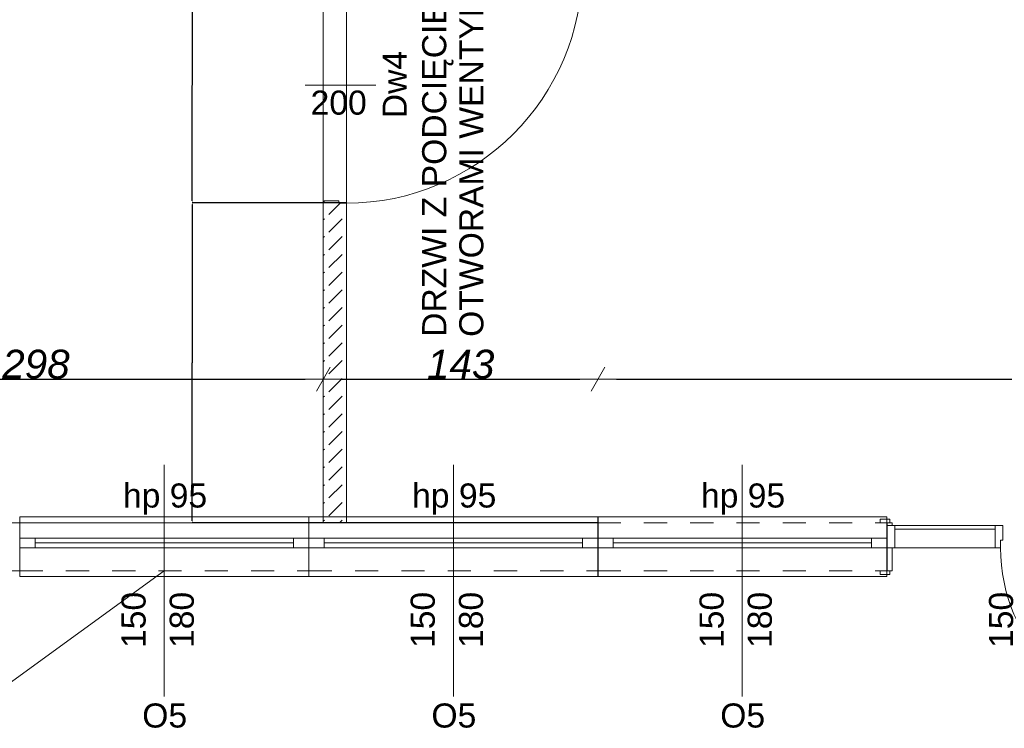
# Model space of a CAD drawing. Header units: millimetres. Extents: x 922208 to 1069538, y -182208 to -99877.
# Tile 225 of 256: x 972512 to 977619, y -145399 to -141722. Entities that reach past the tile are written whole.
import ezdxf

# ---------------------------------------------------------------- set-up
doc = ezdxf.new("R2010")
doc.units = ezdxf.units.MM
doc.header["$MEASUREMENT"] = 0
doc.linetypes.add('HIDDEN', pattern=[20, 10, -10])
doc.linetypes.add('Przerywana', pattern=[240, 120, -120])
for name, color, linetype, lineweight in [('IS_POWRÓT', 5, 'HIDDEN', 30), ('Nowe_220-A Ściany_Nr_pióra__169', 7, 'Continuous', 5), ('Nowe_220-A Ściany_Nr_pióra__19', 255, 'Continuous', 0), ('Nowe_220-A Ściany_Nr_pióra__20', 1, 'Continuous', 13), ('Nowe_220-A Ściany_Nr_pióra__23', 7, 'Continuous', 15), ('Nowe_220-A Ściany_Nr_pióra__27', 7, 'Continuous', 25), ('Nowe_220-A Ściany_Nr_pióra__3', 7, 'Continuous', 13), ('Nowe_220-A Ściany_Nr_pióra__60', 230, 'Continuous', 13), ('Nowe_220-A Ściany_Nr_pióra__7', 7, 'Continuous', 13)]:
    doc.layers.add(name, color=color, linetype=linetype, lineweight=lineweight)
doc.layers.add('Nowe_220-A Ściany_Nr_pióra__45', color=7, linetype='Continuous', lineweight=15, true_color=0x40a5ff)
doc.layers.add('Nowe_299-A Wymiary Opisy', color=7, linetype='Continuous')
doc.styles.add('STYL_AUTOMATYCZNY_1', font='arial.ttf')
doc.styles.add('STYL_AUTOMATYCZNY_3', font='ariali.ttf')
doc.dimstyles.new('STYL_AUTOMATYCZNY__1', dxfattribs={"dimtxt": 150, "dimasz": 95, "dimexe": 0.18, "dimexo": 0.0625, "dimgap": 0, "dimtad": 1, "dimtih": 1, "dimtoh": 1, "dimdec": 0, "dimlfac": 0.1, "dimzin": 0, "dimdsep": 46, "dimtxsty": 'STYL_AUTOMATYCZNY_3', "dimblk": 'ARROWHEAD_2', "dimblk1": 'ARROWHEAD_2', "dimblk2": 'ARROWHEAD_2', "dimcen": 0.09, "dimse1": 1, "dimse2": 1, "dimclrd": 7, "dimclre": 7, "dimclrt": 7, "dimadec": 1, "dimazin": 0, "dimtfac": 1, "dimtdec": 4, "dimtmove": 0, "dimatfit": 3, "dimfxl": 1, "dimtolj": 1, "dimtzin": 0, "dimarcsym": 0})
doc.dimstyles.new('STYL_AUTOMATYCZNY__2', dxfattribs={"dimtxt": 0.18, "dimasz": 9.12, "dimexe": 0.18, "dimexo": 0.0625, "dimgap": 0, "dimtad": 0, "dimtih": 1, "dimtoh": 1, "dimdec": 4, "dimzin": 0, "dimdsep": 46, "dimtxsty": 'Standard', "dimcen": 0.09, "dimadec": 0, "dimazin": 0, "dimtfac": 1, "dimtdec": 4, "dimtmove": 0, "dimatfit": 3, "dimldrblk": 'ARROWHEAD_5', "dimfxl": 1, "dimtolj": 1, "dimtzin": 0, "dimarcsym": 0})

# ---------------------------------------------------------------- blocks, each defined once
blk = doc.blocks.new('ARROWHEAD_2')
at = {"color": 0, "linetype": 'Continuous', "lineweight": 0}
for p, q in [((-0.378, -0.655), (0.378, 0.655)), ((0, 0), (-1, 0))]:
    blk.add_line(p, q, dxfattribs=at)
blk = doc.blocks.new('*D518')
at = {"layer": 'Defpoints', "color": 0, "linetype": 'Continuous', "lineweight": 30, "transparency": 16777216}
for p in [(974086.6, -117035.3), (971106.6, -117780), (974086.6, -117780)]:
    blk.add_point(p, dxfattribs=at)
at = {"layer": 'Nowe_299-A Wymiary Opisy', "color": 7, "linetype": 'Continuous', "lineweight": -2, "transparency": 16777216}
blk.add_line((971201.6, -117035.3), (973991.6, -117035.3), dxfattribs=at)
at = {"layer": 'Nowe_299-A Wymiary Opisy', "color": 7, "linetype": 'Continuous', "lineweight": -2, "transparency": 16777216, "xscale": 95, "yscale": 95, "zscale": 95, "rotation": 180}
blk.add_blockref('ARROWHEAD_2', (971106.6, -117035.3), dxfattribs=at)
at = {"layer": 'Nowe_299-A Wymiary Opisy', "color": 7, "linetype": 'Continuous', "lineweight": -2, "transparency": 16777216, "xscale": 95, "yscale": 95, "zscale": 95}
blk.add_blockref('ARROWHEAD_2', (974086.6, -117035.3), dxfattribs=at)
at = {"layer": 'Nowe_299-A Wymiary Opisy', "color": 7, "linetype": 'Continuous', "lineweight": 5, "transparency": 16777216, "insert": (972596, -116958.6), "char_height": 150, "attachment_point": 5, "style": 'STYL_AUTOMATYCZNY_3'}
blk.add_mtext('\\A1;298', dxfattribs=at)
blk = doc.blocks.new('*D519')
at = {"layer": 'Defpoints', "color": 0, "linetype": 'Continuous', "lineweight": 30, "transparency": 16777216}
for p in [(975511.6, -117035.3), (975511.6, -117472.2), (974086.6, -117780)]:
    blk.add_point(p, dxfattribs=at)
at = {"layer": 'Nowe_299-A Wymiary Opisy', "color": 7, "linetype": 'Continuous', "lineweight": -2, "transparency": 16777216}
blk.add_line((974181.6, -117035.3), (975416.6, -117035.3), dxfattribs=at)
at = {"layer": 'Nowe_299-A Wymiary Opisy', "color": 7, "linetype": 'Continuous', "lineweight": -2, "transparency": 16777216, "xscale": 95, "yscale": 95, "zscale": 95, "rotation": 180}
blk.add_blockref('ARROWHEAD_2', (974086.6, -117035.3), dxfattribs=at)
at = {"layer": 'Nowe_299-A Wymiary Opisy', "color": 7, "linetype": 'Continuous', "lineweight": -2, "transparency": 16777216, "xscale": 95, "yscale": 95, "zscale": 95}
blk.add_blockref('ARROWHEAD_2', (975511.6, -117035.3), dxfattribs=at)
at = {"layer": 'Nowe_299-A Wymiary Opisy', "color": 7, "linetype": 'Continuous', "lineweight": 5, "transparency": 16777216, "insert": (974799.1, -116958.7), "char_height": 150, "attachment_point": 5, "style": 'STYL_AUTOMATYCZNY_3'}
blk.add_mtext('\\A1;143', dxfattribs=at)
blk = doc.blocks.new('*D520')
at = {"layer": 'Defpoints', "color": 0, "linetype": 'Continuous', "lineweight": 30, "transparency": 16777216}
for p in [(982916.6, -117035.3), (975511.6, -117472.2), (982916.6, -117780)]:
    blk.add_point(p, dxfattribs=at)
at = {"layer": 'Nowe_299-A Wymiary Opisy', "color": 7, "linetype": 'Continuous', "lineweight": -2, "transparency": 16777216}
blk.add_line((975606.6, -117035.3), (982821.6, -117035.3), dxfattribs=at)
at = {"layer": 'Nowe_299-A Wymiary Opisy', "color": 7, "linetype": 'Continuous', "lineweight": -2, "transparency": 16777216, "xscale": 95, "yscale": 95, "zscale": 95, "rotation": 180}
blk.add_blockref('ARROWHEAD_2', (975511.6, -117035.3), dxfattribs=at)
at = {"layer": 'Nowe_299-A Wymiary Opisy', "color": 7, "linetype": 'Continuous', "lineweight": -2, "transparency": 16777216, "xscale": 95, "yscale": 95, "zscale": 95}
blk.add_blockref('ARROWHEAD_2', (982916.6, -117035.3), dxfattribs=at)
at = {"layer": 'Nowe_299-A Wymiary Opisy', "color": 7, "linetype": 'Continuous', "lineweight": 5, "transparency": 16777216, "insert": (979213.5, -116959.9), "char_height": 150, "attachment_point": 5, "style": 'STYL_AUTOMATYCZNY_3'}
blk.add_mtext('\\A1;741', dxfattribs=at)
blk = doc.blocks.new('*D522')
at = {"layer": 'Defpoints', "color": 0, "linetype": 'Continuous', "lineweight": 30, "transparency": 16777216}
for p in [(973406.8, -116120), (974206.6, -116120), (975511.6, -117780)]:
    blk.add_point(p, dxfattribs=at)
at = {"layer": 'Nowe_299-A Wymiary Opisy', "color": 0, "linetype": 'Continuous', "lineweight": -2, "transparency": 16777216}
for p, q in [((974206.5, -116120), (973406.6, -116120)), ((973406.8, -116129.1), (973406.8, -116949.9)), ((973406.8, -117770.9), (973406.8, -116951.1)), ((975511.5, -117780), (973406.6, -117780))]:
    blk.add_line(p, q, dxfattribs=at)
at = {"layer": 'Nowe_299-A Wymiary Opisy', "color": 0, "linetype": 'Continuous', "lineweight": 30, "transparency": 16777216}
for points in [[(973405.3, -116129.1), (973408.3, -116129.1), (973406.8, -116120)], [(973405.3, -117770.9), (973408.3, -117770.9), (973406.8, -117780)]]:
    blk.add_solid(points, dxfattribs=at)
at = {"layer": 'Nowe_299-A Wymiary Opisy', "color": 0, "linetype": 'Continuous', "lineweight": 5, "transparency": 16777216, "insert": (973406.8, -116950.5), "char_height": 0.18, "attachment_point": 5, "rotation": 90}
blk.add_mtext('\\A1;1660.0000', dxfattribs=at)
blk = doc.blocks.new('ARROWHEAD_5')
at = {"linetype": 'Continuous', "lineweight": 0}
blk.add_hatch(color=0, dxfattribs=at).paths.add_polyline_path([(-1, 0.2679), (0, 0), (-1, -0.2679)])
at = {"color": 0, "linetype": 'Continuous', "lineweight": 0}
blk.add_line((0, 0), (-1, 0), dxfattribs=at)
blk = doc.blocks.new('*D523')
at = {"layer": 'Defpoints', "color": 0, "linetype": 'Continuous', "lineweight": 30, "transparency": 16777216}
for p in [(973406.8, -114900), (974206.6, -114900), (974206.6, -116120)]:
    blk.add_point(p, dxfattribs=at)
at = {"layer": 'Nowe_299-A Wymiary Opisy', "color": 0, "linetype": 'Continuous', "lineweight": -2, "transparency": 16777216}
for p, q in [((974206.5, -114900), (973406.6, -114900)), ((973406.8, -114909.1), (973406.8, -115509.9)), ((973406.8, -116110.9), (973406.8, -115511.1)), ((974206.5, -116120), (973406.6, -116120))]:
    blk.add_line(p, q, dxfattribs=at)
at = {"layer": 'Nowe_299-A Wymiary Opisy', "color": 0, "linetype": 'Continuous', "lineweight": 30, "transparency": 16777216}
for points in [[(973405.3, -114909.1), (973408.3, -114909.1), (973406.8, -114900)], [(973405.3, -116110.9), (973408.3, -116110.9), (973406.8, -116120)]]:
    blk.add_solid(points, dxfattribs=at)
at = {"layer": 'Nowe_299-A Wymiary Opisy', "color": 0, "linetype": 'Continuous', "lineweight": 5, "transparency": 16777216, "insert": (973406.8, -115510.5), "char_height": 0.18, "attachment_point": 5, "rotation": 90}
blk.add_mtext('\\A1;1220.0000', dxfattribs=at)
blk = doc.blocks.new('parter01')
at = {"layer": 'Nowe_220-A Ściany_Nr_pióra__169', "linetype": 'Continuous', "lineweight": 0}
h = blk.add_hatch(dxfattribs=at)
h.set_pattern_fill('BETON', scale=10, style=0, pattern_type=2)
h.set_pattern_definition([(45, (889452.8, -161761.4), (-91.92388, 91.92388), [97.5, -32.5]), (45, (889452.8, -161669.48), (-91.92388, 91.92388), [97.5, -32.5])])
h.paths.add_polyline_path([(974206.55076, -116120.02066), (974086.55073, -116120.02066), (974086.55073, -117780.02068), (974206.55076, -117780.02068)])
at = {"layer": 'Nowe_220-A Ściany_Nr_pióra__19', "linetype": 'Continuous', "lineweight": 0}
blk.add_hatch(color=255, dxfattribs=at).paths.add_polyline_path([(977009.78441, -118030.02068), (977011.55074, -118030.02068), (977011.55074, -117780.02068), (977009.78441, -117780.02068)])
at = {"layer": 'Nowe_220-A Ściany_Nr_pióra__20', "color": 1, "linetype": 'Continuous', "lineweight": 0}
for p, q in [((974086.55073, -113250.02068), (974086.55073, -117780.02068)), ((974206.55073, -113250.02068), (974206.55073, -117780.02068)), ((974086.55073, -117780.02068), (971106.55073, -117780.02068))]:
    blk.add_line(p, q, dxfattribs=at)
at = {"layer": 'Nowe_220-A Ściany_Nr_pióra__23', "color": 7, "linetype": 'Continuous', "lineweight": 0}
for p, q in [((974091.55073, -116110.02068), (974166.55073, -116110.02068)), ((974091.55073, -116120.02068), (974091.55073, -116110.02068)), ((974206.55073, -116120.02068), (974091.55073, -116120.02068)), ((974166.55073, -116110.02068), (974166.55073, -116122.02068)), ((974166.55073, -116122.02068), (974206.55073, -116122.02068)), ((974206.55073, -116122.02068), (974206.55073, -116120.02068)), ((977011.55073, -117795.02068), (977051.55073, -117795.02068)), ((977011.55073, -117910.02068), (977011.55073, -117795.02068)), ((977051.55073, -117795.02068), (977051.55073, -117910.02068)), ((977571.55073, -117910.02068), (977571.55073, -117795.02068)), ((977571.55073, -117795.02068), (977611.55073, -117795.02068)), ((977611.55073, -117795.02068), (977611.55073, -117870.02068)), ((972511.55073, -117860.02068), (972591.55073, -117860.02068)), ((972591.55073, -117860.02068), (972591.55073, -117910.02068)), ((973931.55073, -117910.02068), (973931.55073, -117860.02068)), ((973931.55073, -117860.02068), (974011.55073, -117860.02068)), ((974011.55073, -117860.02068), (974091.55073, -117860.02068)), ((974091.55073, -117860.02068), (974091.55073, -117910.02068)), ((975431.55073, -117910.02068), (975431.55073, -117860.02068)), ((975431.55073, -117860.02068), (975511.55073, -117860.02068)), ((975509.78444, -117860.02068), (975589.78444, -117860.02068)), ((975589.78444, -117860.02068), (975589.78444, -117910.02068)), ((976929.78444, -117910.02068), (976929.78444, -117860.02068)), ((976929.78444, -117860.02068), (977009.78444, -117860.02068)), ((977611.55073, -117870.02068), (977599.55073, -117870.02068)), ((977599.55073, -117870.02068), (977599.55073, -117910.02068)), ((972591.55073, -117910.02068), (972511.55073, -117910.02068)), ((974011.55073, -117910.02068), (973931.55073, -117910.02068)), ((974091.55073, -117910.02068), (974011.55073, -117910.02068)), ((975511.55073, -117910.02068), (975431.55073, -117910.02068)), ((975589.78444, -117910.02068), (975509.78444, -117910.02068)), ((977009.78444, -117910.02068), (976929.78444, -117910.02068)), ((977051.55073, -117910.02068), (977011.55073, -117910.02068)), ((977571.55073, -117910.02068), (977051.55073, -117910.02068)), ((977599.55073, -117910.02068), (977571.55073, -117910.02068))]:
    blk.add_line(p, q, dxfattribs=at)
blk.add_lwpolyline([(977571.55073, -117795.02068), (977051.55073, -117795.02068), (977051.55073, -117910.02068), (977571.55073, -117910.02068)], close=True, dxfattribs=at)
at = {"layer": 'Nowe_220-A Ściany_Nr_pióra__27', "color": 7, "linetype": 'Continuous', "lineweight": 0}
for p, q in [((974091.55073, -116120.02068), (974086.55073, -116120.02068)), ((974091.55073, -116120.02068), (974086.55073, -116120.02068)), ((974206.55073, -116120.02068), (974091.55073, -116120.02068)), ((974206.55073, -116120.02068), (974091.55073, -116120.02068)), ((974206.55073, -116120.02068), (974091.55073, -116120.02068)), ((972511.55073, -117860.02068), (972511.55073, -117780.02068)), ((972511.55073, -117860.02068), (972511.55073, -117780.02068)), ((974011.55073, -117860.02068), (974011.55073, -117780.02068)), ((974011.55073, -117860.02068), (974011.55073, -117780.02068)), ((975509.78444, -117860.02068), (975509.78444, -117780.02068)), ((975511.55073, -117860.02068), (975511.55073, -117780.02068)), ((977011.55073, -117780.02068), (976974.55073, -117780.02068)), ((977011.55073, -117780.02068), (976974.55073, -117780.02068)), ((977009.78444, -117860.02068), (977009.78444, -117780.02068)), ((977009.78444, -117860.02068), (977009.78444, -117780.02068)), ((977011.55073, -117780.02069), (977009.78445, -117780.02069)), ((977011.55073, -117795.02068), (977011.55073, -117780.02068)), ((977011.55073, -117795.02068), (977011.55073, -117780.02068)), ((977011.55073, -117795.02068), (977011.55073, -117780.02068)), ((977011.55073, -117910.02068), (977011.55073, -117795.02068)), ((977011.55073, -117910.02068), (977011.55073, -117795.02068)), ((977011.55073, -117910.02068), (977011.55073, -117795.02068)), ((972511.55073, -117910.02068), (972511.55073, -117860.02068)), ((972511.55073, -117910.02068), (972511.55073, -117860.02068)), ((972511.55073, -117910.02068), (972511.55073, -117860.02068)), ((974011.55073, -117910.02068), (974011.55073, -117860.02068)), ((974011.55073, -117910.02068), (974011.55073, -117860.02068)), ((974011.55073, -117910.02068), (974011.55073, -117860.02068)), ((974011.55073, -117910.02068), (974011.55073, -117860.02068)), ((975509.78444, -117910.02068), (975509.78444, -117860.02068)), ((975509.78444, -117910.02068), (975509.78444, -117860.02068)), ((975511.55073, -117910.02068), (975511.55073, -117860.02068)), ((975511.55073, -117910.02068), (975511.55073, -117860.02068)), ((977009.78444, -117910.02068), (977009.78444, -117860.02068)), ((977009.78444, -117910.02068), (977009.78444, -117860.02068)), ((977009.78444, -117910.02068), (977009.78444, -117860.02068)), ((972511.55073, -118030.02068), (972511.55073, -117910.02068)), ((972511.55073, -118030.02068), (972511.55073, -117910.02068)), ((974011.55073, -118030.02068), (974011.55073, -117910.02068)), ((974011.55073, -118030.02068), (974011.55073, -117910.02068)), ((975509.78444, -118030.02068), (975509.78444, -117910.02068)), ((975511.55073, -118030.02068), (975511.55073, -117910.02068)), ((977009.78444, -118030.02068), (977009.78444, -117910.02068)), ((977009.78444, -118030.02068), (977009.78444, -117910.02068)), ((977011.55073, -118030.02068), (977011.55073, -117910.02068)), ((977011.55073, -118030.02068), (977011.55073, -117910.02068)), ((977011.55073, -118030.02068), (977011.55073, -117910.02068)), ((977011.55073, -118030.02068), (977011.55073, -117910.02068)), ((977011.55073, -118030.02068), (977011.55073, -117910.02068)), ((977011.55073, -118030.02068), (976974.55073, -118030.02068)), ((977011.55073, -118030.02068), (976974.55073, -118030.02068)), ((977011.55073, -118030.02068), (977009.78445, -118030.02068))]:
    blk.add_line(p, q, dxfattribs=at)
for points in [[(974086.55073, -116120.02066), (974086.55073, -117780.02068)], [(974206.55073, -117780.02068), (974206.55073, -116120.02066)], [(974086.55073, -117780.02068), (974206.55073, -117780.02068)], [(977011.55073, -117780.02068), (977009.78439, -117780.02068)], [(971106.55073, -118030.02068), (972511.55079, -118030.02068)], [(977009.78442, -118030.02068), (977011.55073, -118030.02068)]]:
    blk.add_lwpolyline(points, dxfattribs=at)
at = {"layer": 'Nowe_220-A Ściany_Nr_pióra__3', "color": 7, "linetype": 'Continuous', "lineweight": 0}
for p, q in [((972511.55073, -117780.02068), (972511.55073, -117750.02068)), ((972511.55073, -117750.02068), (974011.55073, -117750.02068)), ((974011.55073, -117750.02068), (974011.55073, -117780.02068)), ((974011.55073, -117780.02068), (974011.55073, -117750.02068)), ((974011.55073, -117750.02068), (975511.55073, -117750.02068)), ((975509.78444, -117780.02068), (975509.78444, -117750.02068)), ((975509.78444, -117750.02068), (977009.78444, -117750.02068)), ((975511.55073, -117750.02068), (975511.55073, -117780.02068)), ((977024.55073, -117761.02068), (976974.55073, -117761.02068)), ((976974.55073, -117761.02068), (976974.55073, -117780.02068)), ((977009.78444, -117750.02068), (977009.78444, -117780.02068)), ((977024.55073, -117780.02068), (977024.55073, -117761.02068)), ((976974.55073, -117780.02068), (977024.55073, -117780.02068)), ((977036.55073, -117780.02068), (977011.55073, -117780.02068)), ((977011.55073, -117780.02068), (977011.55073, -117795.02068)), ((977011.55073, -117795.02068), (977036.55073, -117795.02068)), ((977036.55073, -117795.02068), (977036.55073, -117780.02068)), ((977051.55073, -117813.02068), (977571.55073, -117813.02068)), ((972591.55073, -117860.02068), (973931.55073, -117860.02068)), ((974091.55073, -117860.02068), (975431.55073, -117860.02068)), ((975589.78444, -117860.02068), (976929.78444, -117860.02068)), ((972591.55073, -117885.02068), (973931.55073, -117885.02068)), ((973931.55073, -117910.02068), (972591.55073, -117910.02068)), ((974091.55073, -117885.02068), (975431.55073, -117885.02068)), ((975431.55073, -117910.02068), (974091.55073, -117910.02068)), ((975589.78444, -117885.02068), (976929.78444, -117885.02068)), ((976929.78444, -117910.02068), (975589.78444, -117910.02068)), ((977036.55073, -117910.02068), (977011.55073, -117910.02068)), ((977011.55073, -117910.02068), (977011.55073, -118030.02068)), ((977036.55073, -118030.02068), (977036.55073, -117910.02068)), ((972511.55073, -118030.02068), (972511.55073, -118060.02068)), ((974011.55073, -118060.02068), (974011.55073, -118030.02068)), ((974011.55073, -118030.02068), (974011.55073, -118060.02068)), ((975509.78444, -118030.02068), (975509.78444, -118060.02068)), ((975511.55073, -118060.02068), (975511.55073, -118030.02068)), ((977024.55073, -118030.02068), (976974.55073, -118030.02068)), ((976974.55073, -118030.02068), (976974.55073, -118049.02068)), ((977009.78444, -118060.02068), (977009.78444, -118030.02068)), ((977011.55073, -118030.02068), (977036.55073, -118030.02068)), ((977024.55073, -118049.02068), (977024.55073, -118030.02068)), ((972511.55073, -118060.02068), (974011.55073, -118060.02068)), ((974011.55073, -118060.02068), (975511.55073, -118060.02068)), ((975509.78444, -118060.02068), (977009.78444, -118060.02068)), ((976974.55073, -118049.02068), (977024.55073, -118049.02068))]:
    blk.add_line(p, q, dxfattribs=at)
at = {"layer": 'Nowe_220-A Ściany_Nr_pióra__3', "color": 7, "linetype": 'Przerywana', "lineweight": 0}
for p, q in [((972511.55073, -117780.02068), (974011.55073, -117780.02068)), ((974011.55073, -117780.02068), (975511.55073, -117780.02068)), ((975509.78444, -117780.02068), (977009.78444, -117780.02068)), ((972511.55073, -118030.02068), (974011.55073, -118030.02068)), ((974011.55073, -118030.02068), (975511.55073, -118030.02068)), ((975509.78444, -118030.02068), (977009.78444, -118030.02068))]:
    blk.add_line(p, q, dxfattribs=at)
at = {"layer": 'Nowe_220-A Ściany_Nr_pióra__3', "color": 7, "linetype": 'Continuous', "lineweight": 0}
for centre, radius, start, end in [((974206.55073, -114898.02068), 1224, 270, 0), ((978483.55073, -117910.02068), 884, 180, 270)]:
    blk.add_arc(centre, radius, start, end, dxfattribs=at)
at = {"layer": 'Nowe_220-A Ściany_Nr_pióra__45', "color": 161, "linetype": 'Continuous', "lineweight": 0, "true_color": 0x40a5ff}
for p, q in [((974358.33645, -115510.02068), (973991.95016, -115510.02068)), ((973261.55073, -118681.8064), (973261.55073, -117480.02068)), ((974761.55073, -118681.8064), (974761.55073, -117480.02068)), ((976259.78444, -118681.8064), (976259.78444, -117480.02068))]:
    blk.add_line(p, q, dxfattribs=at)
at = {"layer": 'Nowe_220-A Ściany_Nr_pióra__60', "color": 230, "linetype": 'Continuous', "lineweight": 0}
blk.add_line((973261.55073, -118030.02068), (972174.63693, -118818.50066), dxfattribs=at)
at = {"layer": 'Nowe_220-A Ściany_Nr_pióra__7', "color": 7, "linetype": 'Continuous', "lineweight": 0, "insert": (974918.49799, -116815.91041), "char_height": 125, "attachment_point": 7, "rotation": 90, "line_spacing_factor": 0.923867, "style": 'STYL_AUTOMATYCZNY_1'}
blk.add_mtext('\\A1;{\\pql;\\fArial|b0|i0|c238|p0;\\W1.000000;DRZWI Z PODCIĘCIEM LUB \\P\\pql;\\fArial|b0|i0|c238|p0;\\W1.000000;OTWORAMI WENTYLACYJNYMI}', dxfattribs=at)
at = {"layer": 'Nowe_220-A Ściany_Nr_pióra__7', "color": 7, "linetype": 'Continuous', "lineweight": 0, "char_height": 125, "attachment_point": 7, "style": 'STYL_AUTOMATYCZNY_1'}
for s, insert in [('\\A1;{\\pql;\\pt0;\\fArial|b0|i0|c238|p0;\\W1.000000;200\\fArial|b0|i0|c238|p0;\\W1.000000;\\A1{\\H.66x;\\S^  ;}\\fArial|b0|i0|c238|p0;\\W1.000000;\\fArial|b0|i0|c238|p0;\\W1.000000;}', (974020.52923, -115699.61289)), ('\\A1;{\\pql;\\pt0;\\fArial|b0|i0|c238|p0;\\W1.000000;hp 95\\fArial|b0|i0|c238|p0;\\W1.000000;\\A1{\\H.66x;\\S^  ;}\\fArial|b0|i0|c238|p0;\\W1.000000;\\fArial|b0|i0|c238|p0;\\W1.000000;}', (973047.05573, -117739.08834)), ('\\A1;{\\pql;\\pt0;\\fArial|b0|i0|c238|p0;\\W1.000000;hp 95\\fArial|b0|i0|c238|p0;\\W1.000000;\\A1{\\H.66x;\\S^  ;}\\fArial|b0|i0|c238|p0;\\W1.000000;\\fArial|b0|i0|c238|p0;\\W1.000000;}', (974547.05573, -117739.08834)), ('\\A1;{\\pql;\\pt0;\\fArial|b0|i0|c238|p0;\\W1.000000;hp 95\\fArial|b0|i0|c238|p0;\\W1.000000;\\A1{\\H.66x;\\S^  ;}\\fArial|b0|i0|c238|p0;\\W1.000000;\\fArial|b0|i0|c238|p0;\\W1.000000;}', (976045.28944, -117739.08834)), ('\\A1;{\\pql;\\pt0;\\fArial|b0|i0|c238|p0;\\W1.000000;O5\\fArial|b0|i0|c238|p0;\\W1.000000;\\fArial|b0|i0|c238|p0;\\W1.000000;\\fArial|b0|i0|c238|p0;\\W1.000000;}', (973147.20898, -118844.61289)), ('\\A1;{\\pql;\\pt0;\\fArial|b0|i0|c238|p0;\\W1.000000;O5\\fArial|b0|i0|c238|p0;\\W1.000000;\\fArial|b0|i0|c238|p0;\\W1.000000;\\fArial|b0|i0|c238|p0;\\W1.000000;}', (974647.20898, -118844.61289)), ('\\A1;{\\pql;\\pt0;\\fArial|b0|i0|c238|p0;\\W1.000000;O5\\fArial|b0|i0|c238|p0;\\W1.000000;\\fArial|b0|i0|c238|p0;\\W1.000000;\\fArial|b0|i0|c238|p0;\\W1.000000;}', (976145.44269, -118844.61289))]:
    blk.add_mtext(s, dxfattribs=dict(at, insert=insert))
at = {"layer": 'Nowe_220-A Ściany_Nr_pióra__7', "color": 7, "linetype": 'Continuous', "lineweight": 0, "char_height": 125, "attachment_point": 7, "rotation": 90, "style": 'STYL_AUTOMATYCZNY_1'}
for s, insert in [('\\A1;{\\pql;\\pt0;\\fArial|b0|i0|c238|p0;\\W1.000000;Dw4\\fArial|b0|i0|c238|p0;\\W1.000000;\\fArial|b0|i0|c238|p0;\\W1.000000;\\fArial|b0|i0|c238|p0;\\W1.000000;}', (974519.0503, -115681.49118)), ('\\A1;{\\pql;\\pt0;\\fArial|b0|i0|c238|p0;\\W1.000000;150\\fArial|b0|i0|c238|p0;\\W1.000000;\\A1{\\H.66x;\\S^  ;}\\fArial|b0|i0|c238|p0;\\W1.000000;\\fArial|b0|i0|c238|p0;\\W1.000000;}', (973201.14293, -118430.02068)), ('\\A1;{\\pql;\\pt0;\\fArial|b0|i0|c238|p0;\\W1.000000;180\\fArial|b0|i0|c238|p0;\\W1.000000;\\A1{\\H.66x;\\S^  ;}\\fArial|b0|i0|c238|p0;\\W1.000000;\\fArial|b0|i0|c238|p0;\\W1.000000;}', (973451.14293, -118430.02068)), ('\\A1;{\\pql;\\pt0;\\fArial|b0|i0|c238|p0;\\W1.000000;150\\fArial|b0|i0|c238|p0;\\W1.000000;\\A1{\\H.66x;\\S^  ;}\\fArial|b0|i0|c238|p0;\\W1.000000;\\fArial|b0|i0|c238|p0;\\W1.000000;}', (974701.14293, -118430.02068)), ('\\A1;{\\pql;\\pt0;\\fArial|b0|i0|c238|p0;\\W1.000000;180\\fArial|b0|i0|c238|p0;\\W1.000000;\\A1{\\H.66x;\\S^  ;}\\fArial|b0|i0|c238|p0;\\W1.000000;\\fArial|b0|i0|c238|p0;\\W1.000000;}', (974951.14293, -118430.02068)), ('\\A1;{\\pql;\\pt0;\\fArial|b0|i0|c238|p0;\\W1.000000;150\\fArial|b0|i0|c238|p0;\\W1.000000;\\A1{\\H.66x;\\S^  ;}\\fArial|b0|i0|c238|p0;\\W1.000000;\\fArial|b0|i0|c238|p0;\\W1.000000;}', (976199.37665, -118430.02068)), ('\\A1;{\\pql;\\pt0;\\fArial|b0|i0|c238|p0;\\W1.000000;180\\fArial|b0|i0|c238|p0;\\W1.000000;\\A1{\\H.66x;\\S^  ;}\\fArial|b0|i0|c238|p0;\\W1.000000;\\fArial|b0|i0|c238|p0;\\W1.000000;}', (976449.37665, -118430.02068)), ('\\A1;{\\pql;\\pt0;\\fArial|b0|i0|c238|p0;\\W1.000000;150\\fArial|b0|i0|c238|p0;\\W1.000000;\\A1{\\H.66x;\\S^  ;}\\fArial|b0|i0|c238|p0;\\W1.000000;\\fArial|b0|i0|c238|p0;\\W1.000000;}', (977701.14293, -118430.02068)), ('\\A1;{\\pql;\\pt0;\\fArial|b0|i0|c238|p0;\\W1.000000;270\\fArial|b0|i0|c238|p0;\\W1.000000;\\A1{\\H.66x;\\S^  ;}\\fArial|b0|i0|c238|p0;\\W1.000000;\\fArial|b0|i0|c238|p0;\\W1.000000;}', (977951.14293, -118430.02068))]:
    blk.add_mtext(s, dxfattribs=dict(at, insert=insert))
at = {"layer": 'Nowe_299-A Wymiary Opisy', "color": 7, "linetype": 'Continuous', "lineweight": 0}
for base, p1, p2, picture, middle in [((973406.82201, -114900.02068), (974206.55073, -116120.02068), (974206.55073, -114900.02068), '*D523', (973406.82201, -115510.5287)), ((973406.82201, -116120.02068), (975511.55073, -117780.02068), (974206.55073, -116120.02068), '*D522', (973406.82201, -116950.5287))]:
    dim = blk.add_linear_dim(base=base, p1=p1, p2=p2, angle=90, dimstyle='STYL_AUTOMATYCZNY__2', dxfattribs=at)
    dim.commit()
    dim.dimension.update_dxf_attribs({"geometry": picture, "text_midpoint": middle, "dimtype": 128, "text_rotation": 90})
for base, p1, p2, picture, middle in [((974086.55073, -117035.25184), (971106.55073, -117780.02068), (974086.55073, -117780.02068), '*D518', (972596.04271, -117035.25184)), ((975511.5507307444, -117035.2518376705), (974086.5507307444, -117780.0206845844), (975511.5507307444, -117472.1971089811), '*D519', (974799.0507307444, -117035.2518376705)), ((982916.5507307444, -117035.2518376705), (975511.5507307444, -117472.1971089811), (982916.5507307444, -117780.0206845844), '*D520', (979213.5427148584, -117035.2518376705))]:
    dim = blk.add_linear_dim(base=base, p1=p1, p2=p2, dimstyle='STYL_AUTOMATYCZNY__1', dxfattribs=at)
    dim.commit()
    dim.dimension.update_dxf_attribs({"geometry": picture, "text_midpoint": middle, "dimtype": 128})

msp = doc.modelspace()

# ---------------------------------------------------------------- block references
at = {"layer": 'IS_POWRÓT', "color": 27, "linetype": 'ByBlock', "lineweight": 30}
msp.add_blockref('parter01', (0, -26552.1), dxfattribs=at)

doc.saveas('drawing.dxf')
